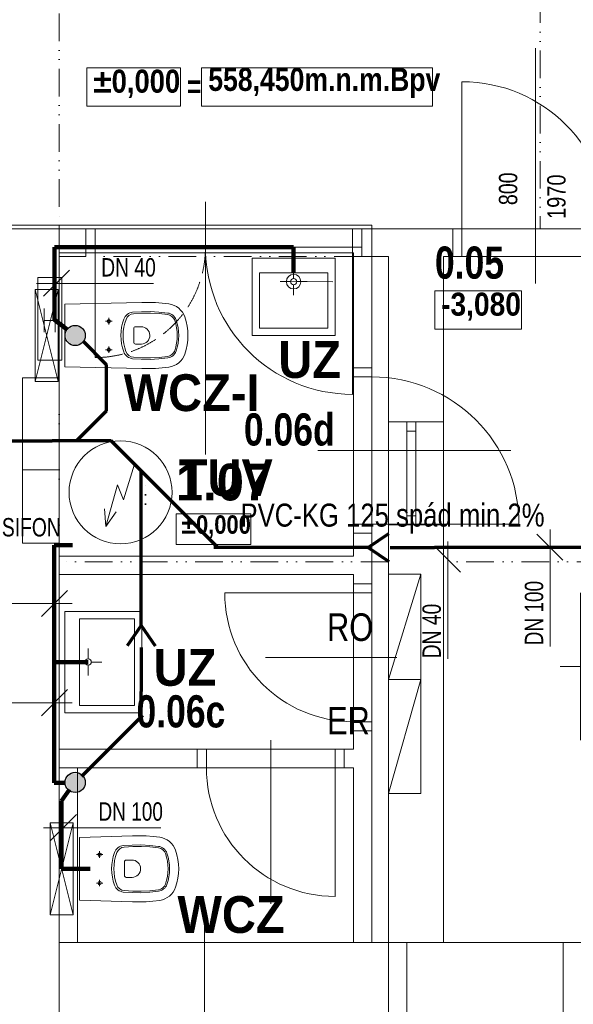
# Model space of a CAD drawing. Header units: millimetres. Extents: x -18273 to 24357, y -63097 to -43615.
# Tile 5 of 10: x 1747 to 4758, y -59553 to -54199. Entities that reach past the tile are written whole.
import ezdxf

# ---------------------------------------------------------------- set-up
doc = ezdxf.new("R2010")
doc.units = ezdxf.units.MM
for name, pattern in [('Carkovana 2x_1_1', [200, 150, -50]), ('JIS_08_37', [50, 0, -50]), ('JIS_09_15', [300, 150, -50, 0, -50, 0, -50])]:
    doc.linetypes.add(name, pattern=pattern)
for name, color, linetype, lineweight in [('XR$1$1.PP - SLEPY_1', 7, 'Continuous', 25), ('XR$2$KANALIZACE_1', 7, 'Continuous', 25), ('XR$3$1.NP - SLEPY_1', 7, 'Continuous', 25)]:
    doc.layers.add(name, color=color, linetype=linetype, lineweight=lineweight)
doc.styles.add('ARIAL', font='ARIAL.TTF')
doc.styles.add('Arial Black', font='Arial Black')
doc.styles.add('ARIALNARROW', font='ARIALN.TTF')

# ---------------------------------------------------------------- blocks, each defined once
blk = doc.blocks.new('KOMPLEXNÍ OBJEKT_4')
at = {"layer": 'XR$1$1.PP - SLEPY_1', "color": 251, "linetype": 'Continuous', "lineweight": 13}
for p, q in [((1992.2, -57416.9), (1992.2, -57967.7)), ((1992.2, -57416.9), (2412.2, -57416.9)), ((2412.2, -57967.7), (2412.2, -57416.9)), ((2072.2, -57456.9), (2372.2, -57456.9)), ((2072.2, -57927.7), (2072.2, -57456.9)), ((2372.2, -57456.9), (2372.2, -57927.7)), ((2119.3, -57675.1), (2119.3, -57618.4)), ((2102.2, -57692.3), (1992.2, -57692.3)), ((2119.3, -57709.5), (2119.3, -57766.2)), ((2136.5, -57692.3), (2193.2, -57692.3)), ((2372.2, -57927.7), (2072.2, -57927.7)), ((1992.2, -57967.7), (2336.2, -57967.7)), ((1992.2, -57967.7), (2412.2, -57967.7))]:
    blk.add_line(p, q, dxfattribs=at)
blk.add_arc((2119.3, -57692.3), 17.2, 270.0000172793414, 269.9999999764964, dxfattribs=at)
blk = doc.blocks.new('KOMPLEXNÍ OBJEKT_11')
at = {"layer": 'XR$1$1.PP - SLEPY_1', "color": 251, "linetype": 'Continuous', "lineweight": 13}
blk.add_line((2072.2, -58986.5), (2072.2, -58646.5), dxfattribs=at)
for points in [[(2072.2, -58646.5), (2361.4, -58637), (2398.3, -58636.6), (2435.2, -58637.8), (2472.1, -58640.5), (2508.7, -58644.9), (2523, -58647.9), (2536.8, -58652.8), (2549.8, -58659.6), (2561.7, -58668), (2572.4, -58678.1), (2581.5, -58689.4), (2589.1, -58701.9), (2594.9, -58715.4), (2602.4, -58740), (2607.8, -58765.2), (2611, -58790.8), (2612.1, -58816.6), (2612.3, -58816), (2611.2, -58841.8), (2607.9, -58867.3), (2602.5, -58892.5), (2595, -58917.2), (2589.3, -58930.7), (2581.8, -58943.3), (2572.6, -58954.8), (2561.9, -58964.9), (2549.9, -58973.4), (2536.9, -58980.2), (2523.1, -58985.2), (2508.7, -58988.2), (2472, -58992.5), (2435.2, -58995.3), (2398.3, -58996.5), (2361.4, -58996.1), (2072.2, -58986.5)], [(2181.7, -58747.6), (2178.4, -58746.9), (2175.7, -58745.1), (2173.9, -58742.3), (2173.2, -58739), (2173.9, -58735.7), (2175.7, -58732.9), (2178.5, -58731), (2181.8, -58730.4), (2185.1, -58731), (2187.9, -58732.9), (2189.8, -58735.7), (2190.5, -58739), (2189.8, -58742.3), (2187.9, -58745.1), (2185.1, -58747), (2181.8, -58747.6), (2181.7, -58747.6)], [(2181.9, -58756.6), (2181.9, -58739), (2181.9, -58721.4)], [(2199.5, -58739), (2181.9, -58739), (2164.2, -58739)], [(2181.7, -58902.6), (2178.4, -58901.9), (2175.7, -58900), (2173.9, -58897.3), (2173.2, -58894), (2173.9, -58890.7), (2175.7, -58887.9), (2178.5, -58886), (2181.8, -58885.4), (2185.1, -58886), (2187.9, -58887.9), (2189.8, -58890.7), (2190.5, -58894), (2189.8, -58897.3), (2187.9, -58900.1), (2185.1, -58902), (2181.8, -58902.6), (2181.7, -58902.6)], [(2181.8, -58911.6), (2181.8, -58894), (2181.8, -58876.4)], [(2199.5, -58894), (2181.8, -58894), (2164.2, -58894)]]:
    blk.add_lwpolyline(points, dxfattribs=at)
for points in [[(2501.8, -58938.7), (2454.2, -58943.9), (2406.4, -58946.3), (2358.5, -58945.9), (2310.7, -58942.7), (2302.8, -58941.3), (2295.2, -58938.9), (2288, -58935.4), (2281.3, -58930.9), (2275.3, -58925.6), (2270.2, -58919.5), (2265.9, -58912.7), (2262.7, -58905.3), (2255.9, -58883.7), (2251, -58861.6), (2248.1, -58839.1), (2247.2, -58816.4), (2248.2, -58793.8), (2251.2, -58771.3), (2256.1, -58749.1), (2263, -58727.5), (2266.2, -58720.2), (2270.5, -58713.5), (2275.6, -58707.4), (2281.6, -58702), (2288.3, -58697.6), (2295.5, -58694.1), (2303.1, -58691.7), (2311, -58690.4), (2358.7, -58687.1), (2406.5, -58686.7), (2454.3, -58689.1), (2501.8, -58694.4), (2509.4, -58696), (2516.8, -58698.6), (2523.7, -58702.2), (2530, -58706.7), (2535.7, -58712.1), (2540.6, -58718.1), (2544.6, -58724.8), (2547.7, -58732), (2554, -58752.6), (2558.5, -58773.7), (2561.2, -58795), (2562.1, -58816.5), (2561.2, -58838.1), (2558.5, -58859.4), (2553.9, -58880.5), (2547.7, -58901.1), (2544.6, -58908.3), (2540.6, -58914.9), (2535.7, -58921), (2530, -58926.3), (2523.7, -58930.9), (2516.7, -58934.5), (2509.4, -58937.1), (2501.8, -58938.7)], [(2315.5, -58935.1), (2302.5, -58932), (2290.9, -58925.5), (2281.5, -58915.9), (2275.1, -58904.2), (2268.1, -58882.9), (2263.1, -58861), (2260.1, -58838.8), (2259.2, -58816.4), (2260.2, -58794), (2263.3, -58771.8), (2268.3, -58750), (2275.3, -58728.7), (2281.8, -58717), (2291.2, -58707.5), (2302.8, -58701), (2315.8, -58698), (2362.2, -58695), (2408.7, -58694.8), (2455.1, -58697.2), (2501.3, -58702.4), (2513.9, -58705.9), (2525, -58712.8), (2533.9, -58722.3), (2539.9, -58733.9), (2546.1, -58754), (2550.5, -58774.6), (2553.2, -58795.5), (2554.1, -58816.5), (2553.2, -58837.6), (2550.5, -58858.5), (2546.1, -58879.1), (2539.9, -58899.2), (2533.9, -58910.8), (2525, -58920.3), (2513.9, -58927.1), (2501.3, -58930.7), (2455, -58935.8), (2408.5, -58938.3), (2362, -58938), (2315.5, -58935.1)], [(2317, -58779), (2317.7, -58775.2), (2319.9, -58771.9), (2323.2, -58769.7), (2327, -58769), (2356.9, -58769), (2366.1, -58769.7), (2375, -58772.2), (2383.2, -58776.3), (2390.4, -58782.1), (2396.4, -58789.1), (2401, -58797.1), (2403.8, -58805.8), (2404.9, -58815), (2404.2, -58824.2), (2401.7, -58833), (2397.5, -58841.3), (2391.8, -58848.5), (2384.8, -58854.5), (2376.8, -58859), (2368.1, -58861.9), (2358.9, -58863), (2356.9, -58863), (2327, -58863), (2323.2, -58862.2), (2319.9, -58860.1), (2317.7, -58856.8), (2317, -58853), (2317, -58779)]]:
    blk.add_lwpolyline(points, close=True, dxfattribs=at)
blk = doc.blocks.new('KOMPLEXNÍ OBJEKT_12')
at = {"layer": 'XR$1$1.PP - SLEPY_1', "color": 251, "linetype": 'Continuous', "lineweight": 13}
for p, q in [((2037.2, -58566.5), (1912.2, -58566.5)), ((1912.2, -58566.5), (2037.2, -59066.5)), ((2037.2, -58566.5), (1912.2, -59066.5)), ((1912.2, -59066.5), (1912.2, -58566.5)), ((2037.2, -59066.5), (2037.2, -58566.5)), ((2037.2, -59066.5), (1912.2, -59066.5))]:
    blk.add_line(p, q, dxfattribs=at)
blk = doc.blocks.new('KOMPLEXNÍ OBJEKT_13')
at = {"layer": 'XR$1$1.PP - SLEPY_1', "color": 251, "linetype": 'Continuous', "lineweight": 13}
for p, q in [((3011.4, -55496.7), (3462.2, -55496.7)), ((3011.4, -55496.7), (3011.4, -55916.7)), ((3236.8, -55606.7), (3236.8, -55496.7)), ((3462.2, -55496.7), (3462.2, -55840.7)), ((3462.2, -55496.7), (3462.2, -55916.7)), ((3051.4, -55576.7), (3051.4, -55876.7)), ((3422.2, -55576.7), (3051.4, -55576.7)), ((3219.6, -55623.9), (3162.9, -55623.9)), ((3254, -55623.9), (3310.7, -55623.9)), ((3422.2, -55876.7), (3422.2, -55576.7)), ((3236.8, -55641.1), (3236.8, -55697.8)), ((3051.4, -55876.7), (3422.2, -55876.7)), ((3462.2, -55916.7), (3011.4, -55916.7))]:
    blk.add_line(p, q, dxfattribs=at)
blk.add_arc((3236.8, -55623.9), 17.2, 0, 360, dxfattribs=at)
blk = doc.blocks.new('KOMPLEXNÍ OBJEKT_15')
at = {"layer": 'XR$1$1.PP - SLEPY_1', "color": 251, "linetype": 'Continuous', "lineweight": 13}
for p, q in [((1957.2, -55666.7), (1832.2, -55666.7)), ((1832.2, -55666.7), (1957.2, -56166.7)), ((1957.2, -55666.7), (1832.2, -56166.7)), ((1832.2, -56166.7), (1832.2, -55666.7)), ((1957.2, -56166.7), (1957.2, -55666.7)), ((1957.2, -56166.7), (1832.2, -56166.7))]:
    blk.add_line(p, q, dxfattribs=at)
blk = doc.blocks.new('KOMPLEXNÍ OBJEKT_16')
at = {"layer": 'XR$1$1.PP - SLEPY_1', "color": 251, "linetype": 'Continuous', "lineweight": 13}
blk.add_line((1992.2, -56086.7), (1992.2, -55746.7), dxfattribs=at)
for points in [[(1992.2, -55746.7), (2411.4, -55737.1), (2448.4, -55736.7), (2485.3, -55737.9), (2522.1, -55740.6), (2558.8, -55745), (2573.1, -55748), (2586.9, -55752.9), (2599.8, -55759.7), (2611.7, -55768.2), (2622.4, -55778.2), (2631.6, -55789.6), (2639.1, -55802.1), (2644.9, -55815.5), (2652.4, -55840.2), (2657.8, -55865.4), (2661.1, -55890.9), (2662.2, -55916.7), (2662.3, -55916.1), (2661.2, -55941.9), (2658, -55967.4), (2652.6, -55992.6), (2645.1, -56017.3), (2639.4, -56030.8), (2631.8, -56043.4), (2622.6, -56054.9), (2612, -56065), (2600, -56073.5), (2587, -56080.3), (2573.2, -56085.3), (2558.8, -56088.3), (2522.1, -56092.7), (2485.3, -56095.4), (2448.4, -56096.6), (2411.4, -56096.2), (1992.2, -56086.7)], [(2249.5, -55839.1), (2231.9, -55839.1), (2214.3, -55839.1)], [(2231.7, -55847.8), (2228.5, -55847.1), (2225.7, -55845.2), (2223.9, -55842.4), (2223.3, -55839.1), (2223.9, -55835.8), (2225.8, -55833), (2228.6, -55831.2), (2231.9, -55830.5), (2235.2, -55831.2), (2238, -55833), (2239.9, -55835.8), (2240.5, -55839.1), (2239.9, -55842.4), (2238, -55845.2), (2235.2, -55847.1), (2231.9, -55847.8), (2231.7, -55847.8)], [(2231.9, -55856.7), (2231.9, -55839.1), (2231.9, -55821.5)], [(2249.5, -55994.1), (2231.9, -55994.1), (2214.3, -55994.1)], [(2231.7, -56002.8), (2228.5, -56002.1), (2225.7, -56000.2), (2223.9, -55997.4), (2223.3, -55994.1), (2223.9, -55990.8), (2225.8, -55988), (2228.6, -55986.2), (2231.9, -55985.5), (2235.2, -55986.2), (2238, -55988), (2239.9, -55990.8), (2240.5, -55994.1), (2239.9, -55997.4), (2238, -56000.2), (2235.2, -56002.1), (2231.9, -56002.8), (2231.7, -56002.8)], [(2231.9, -56011.7), (2231.9, -55994.1), (2231.9, -55976.5)]]:
    blk.add_lwpolyline(points, dxfattribs=at)
for points in [[(2551.9, -56038.8), (2504.3, -56044), (2456.4, -56046.5), (2408.6, -56046), (2360.8, -56042.8), (2352.9, -56041.4), (2345.3, -56039), (2338, -56035.5), (2331.4, -56031.1), (2325.4, -56025.7), (2320.2, -56019.6), (2316, -56012.8), (2312.8, -56005.5), (2306, -55983.8), (2301.1, -55961.7), (2298.2, -55939.2), (2297.2, -55916.5), (2298.2, -55893.9), (2301.2, -55871.4), (2306.2, -55849.3), (2313, -55827.7), (2316.3, -55820.4), (2320.5, -55813.6), (2325.7, -55807.5), (2331.7, -55802.2), (2338.3, -55797.7), (2345.5, -55794.3), (2353.1, -55791.8), (2361, -55790.5), (2408.7, -55787.3), (2456.6, -55786.9), (2504.3, -55789.3), (2551.9, -55794.5), (2559.5, -55796.1), (2566.8, -55798.7), (2573.7, -55802.3), (2580.1, -55806.9), (2585.8, -55812.2), (2590.7, -55818.3), (2594.7, -55824.9), (2597.8, -55832.1), (2604, -55852.7), (2608.5, -55873.8), (2611.2, -55895.1), (2612.2, -55916.7), (2611.2, -55938.2), (2608.5, -55959.6), (2604, -55980.6), (2597.7, -56001.2), (2594.7, -56008.4), (2590.6, -56015.1), (2585.7, -56021.1), (2580.1, -56026.5), (2573.7, -56031), (2566.8, -56034.6), (2559.5, -56037.2), (2551.9, -56038.8)], [(2365.6, -56035.2), (2352.6, -56032.1), (2340.9, -56025.6), (2331.5, -56016.1), (2325.1, -56004.3), (2318.2, -55983), (2313.2, -55961.2), (2310.2, -55939), (2309.2, -55916.6), (2310.3, -55894.2), (2313.3, -55872), (2318.4, -55850.1), (2325.4, -55828.8), (2331.8, -55817.1), (2341.2, -55807.7), (2352.9, -55801.1), (2365.8, -55798.1), (2412.2, -55795.1), (2458.7, -55794.9), (2505.2, -55797.4), (2551.4, -55802.5), (2563.9, -55806.1), (2575.1, -55812.9), (2583.9, -55822.4), (2589.9, -55834), (2596.1, -55854.1), (2600.6, -55874.7), (2603.3, -55895.6), (2604.2, -55916.7), (2603.3, -55937.7), (2600.6, -55958.6), (2596.1, -55979.2), (2589.9, -55999.3), (2583.9, -56010.9), (2575.1, -56020.4), (2563.9, -56027.2), (2551.4, -56030.8), (2505.1, -56036), (2458.6, -56038.4), (2412.1, -56038.2), (2365.6, -56035.2)], [(2367, -55879.1), (2367.8, -55875.3), (2370, -55872), (2373.2, -55869.9), (2377, -55869.1), (2407, -55869.1), (2416.2, -55869.8), (2425, -55872.3), (2433.2, -55876.5), (2440.5, -55882.2), (2446.5, -55889.2), (2451, -55897.2), (2453.9, -55906), (2455, -55915.1), (2454.3, -55924.3), (2451.8, -55933.2), (2447.6, -55941.4), (2441.9, -55948.6), (2434.9, -55954.7), (2426.8, -55959.2), (2418.1, -55962), (2409, -55963.1), (2407, -55963.1), (2377, -55963.1), (2373.2, -55962.4), (2370, -55960.2), (2367.8, -55956.9), (2367, -55953.1), (2367, -55879.1)]]:
    blk.add_lwpolyline(points, close=True, dxfattribs=at)
blk = doc.blocks.new('KOMPLEXNÍ OBJEKT_19')
at = {"layer": 'XR$1$1.PP - SLEPY_1', "color": 138, "linetype": 'Continuous', "lineweight": 13}
for p, q in [((4797.2, -58116.7), (4797.2, -57316.7)), ((4897.2, -58116.7), (4897.2, -57316.7)), ((5597.2, -57366.7), (4797.2, -57366.7)), ((5375.8, -57716.7), (4685.8, -57716.7)), ((4797.2, -58066.7), (4897.2, -58066.7))]:
    blk.add_line(p, q, dxfattribs=at)
blk.add_arc((4897.2, -57366.7), 700, 270, 0, dxfattribs=at)
blk = doc.blocks.new('KOMPLEXNÍ OBJEKT_20')
at = {"layer": 'XR$1$1.PP - SLEPY_1', "color": 138, "linetype": 'Continuous', "lineweight": 13}
for p, q in [((3562.2, -56091.7), (3562.2, -56991.7)), ((3662.2, -56091.7), (3662.2, -56991.7)), ((3562.2, -56141.7), (3662.2, -56141.7)), ((3368.8, -56541.7), (4418.8, -56541.7)), ((3562.2, -56941.7), (3662.2, -56941.7)), ((3562.2, -56941.7), (3562.2, -56991.7)), ((3662.2, -56941.7), (4462.2, -56941.7))]:
    blk.add_line(p, q, dxfattribs=at)
blk.add_arc((3662.2, -56941.7), 800, 0, 90, dxfattribs=at)
blk = doc.blocks.new('KOMPLEXNÍ OBJEKT_24')
at = {"layer": 'XR$1$1.PP - SLEPY_1', "color": 138, "linetype": 'Continuous', "lineweight": 13}
for p, q in [((3112.2, -59006.5), (3112.2, -58117.6)), ((2712.2, -58166.7), (3512.2, -58166.7)), ((2762.2, -58166.7), (2762.2, -58266.7)), ((3462.2, -58966.7), (3462.2, -58166.7)), ((2712.2, -58266.7), (3512.2, -58266.7))]:
    blk.add_line(p, q, dxfattribs=at)
blk.add_arc((3462.2, -58266.7), 700, 180, 270, dxfattribs=at)
blk = doc.blocks.new('KOMPLEXNÍ OBJEKT_25')
at = {"layer": 'XR$1$1.PP - SLEPY_1', "color": 138, "linetype": 'Continuous', "lineweight": 13}
for p, q in [((3562.2, -58066.7), (3562.2, -57266.7)), ((3662.2, -58066.7), (3662.2, -57266.7)), ((2862.2, -57316.7), (3662.2, -57316.7)), ((3083.6, -57666.7), (3798.1, -57666.7)), ((3662.2, -58016.7), (3562.2, -58016.7))]:
    blk.add_line(p, q, dxfattribs=at)
blk.add_arc((3562.2, -57316.7), 700, 180, 270, dxfattribs=at)
blk = doc.blocks.new('VZOROVÁ ČÁRA_5')
at = {"layer": 'XR$2$KANALIZACE_1', "color": 7, "linetype": 'Continuous', "lineweight": 70}
for p, q in [((2408, -57492.9), (2408, -56652.9)), ((2408, -57492.9), (2331.8, -57604.5)), ((2408, -57492.9), (2484.2, -57604.5)), ((2408, -57612.9), (2408, -57852.9)), ((2408, -57990.2), (2408, -57852.9))]:
    blk.add_line(p, q, dxfattribs=at)
blk = doc.blocks.new('VZOROVÁ ČÁRA_6')
at = {"layer": 'XR$2$KANALIZACE_1', "color": 7, "linetype": 'Continuous', "lineweight": 70}
for p, q in [((1564.1, -56490.3), (1675.7, -56414.1)), ((1564.1, -56490.3), (724.1, -56490.3)), ((1564.1, -56490.3), (1675.7, -56566.5)), ((1684.1, -56490.3), (1924.1, -56490.3)), ((2245.3, -56490.3), (1924.1, -56490.3))]:
    blk.add_line(p, q, dxfattribs=at)
blk = doc.blocks.new('VZOROVÁ ČÁRA_7')
at = {"layer": 'XR$2$KANALIZACE_1', "color": 7, "linetype": 'Continuous', "lineweight": 70}
for p, q in [((3642.3, -57069.5), (3753.9, -56993.3)), ((4842.3, -57069.5), (4953.9, -56993.3)), ((6042.3, -57069.5), (6153.9, -56993.3)), ((3642.3, -57069.5), (2802.3, -57069.5)), ((3642.3, -57069.5), (3753.9, -57145.7)), ((3762.3, -57069.5), (4002.3, -57069.5)), ((4842.3, -57069.5), (4002.3, -57069.5)), ((4842.3, -57069.5), (4953.9, -57145.7)), ((4962.3, -57069.5), (5202.3, -57069.5)), ((6042.3, -57069.5), (5202.3, -57069.5)), ((6042.3, -57069.5), (6153.9, -57145.7)), ((6162.3, -57069.5), (6402.3, -57069.5)), ((6788.8, -57069.5), (6402.3, -57069.5))]:
    blk.add_line(p, q, dxfattribs=at)

msp = doc.modelspace()

# ---------------------------------------------------------------- hatches: boundary and pattern name
at = {"layer": 'XR$2$KANALIZACE_1', "linetype": 'Continuous', "lineweight": 25}
for points in [[(2049, -55866.7), (2035.5, -55868.5), (2023, -55874), (2012.5, -55882.5), (2004.6, -55893.7), (2000.1, -55906.5), (1999.1, -55920.1), (2001.9, -55933.4), (2008.2, -55945.5), (2017.5, -55955.5), (2029.1, -55962.5), (2042.2, -55966.2), (2055.8, -55966.2), (2068.9, -55962.5), (2080.6, -55955.5), (2089.9, -55945.5), (2096.1, -55933.4), (2098.9, -55920.1), (2098, -55906.5), (2093.4, -55893.7), (2085.6, -55882.5), (2075, -55874), (2062.5, -55868.5)], [(2049.1, -58296.7), (2035.6, -58298.5), (2023.1, -58304), (2012.5, -58312.5), (2004.7, -58323.7), (2000.1, -58336.5), (1999.2, -58350.1), (2002, -58363.4), (2008.2, -58375.5), (2017.5, -58385.5), (2029.2, -58392.5), (2042.3, -58396.2), (2055.9, -58396.2), (2069, -58392.5), (2080.6, -58385.5), (2089.9, -58375.5), (2096.2, -58363.4), (2099, -58350.1), (2098, -58336.5), (2093.5, -58323.7), (2085.6, -58312.5), (2075.1, -58304), (2062.6, -58298.5)]]:
    msp.add_hatch(color=253, dxfattribs=at).paths.add_polyline_path(points)

# ---------------------------------------------------------------- linework, layer by layer
at = {"layer": 'XR$1$1.PP - SLEPY_1', "color": 138, "linetype": 'JIS_09_15', "lineweight": 13}
for p, q in [((1961.7, -54166.7), (1961.7, -55316.7)), ((1962.2, -56146.7), (1962.2, -57046.7))]:
    msp.add_line(p, q, dxfattribs=at)
at = {"layer": 'XR$1$1.PP - SLEPY_1', "color": 138, "linetype": 'Continuous', "lineweight": 13}
for p, q in [((1662.2, -55316.7), (1962.2, -55316.7)), ((1962.2, -55316.7), (3662.2, -55316.7)), ((1962.2, -56146.7), (1962.2, -55316.7)), ((3662.2, -55316.7), (3662.2, -56091.7)), ((3562.2, -55466.7), (1962.2, -55466.7)), ((3562.2, -56091.7), (3562.2, -55466.7)), ((3562.2, -56091.7), (3662.2, -56091.7)), ((1762.2, -57046.7), (1762.2, -56146.7)), ((1762.2, -56146.7), (1962.2, -56146.7)), ((1962.2, -56146.7), (1962.2, -56646.7)), ((1962.2, -56646.7), (1762.2, -56646.7)), ((3562.2, -56991.7), (3662.2, -56991.7)), ((3562.2, -57116.7), (3562.2, -56991.7)), ((3662.2, -56991.7), (3662.2, -57266.7)), ((1962.2, -57046.7), (1762.2, -57046.7)), ((1962.2, -57046.7), (1962.2, -57146.7)), ((3562.2, -57116.7), (1962.2, -57116.7)), ((1962.2, -57246.7), (1962.2, -57146.7)), ((3562.2, -57216.7), (1962.2, -57216.7)), ((3562.2, -57266.7), (3562.2, -57216.7)), ((1962.2, -59216.7), (1962.2, -57246.7)), ((3662.2, -57266.7), (3562.2, -57266.7)), ((3562.2, -58066.7), (3662.2, -58066.7)), ((3562.2, -58166.7), (3562.2, -58066.7)), ((3662.2, -58066.7), (3662.2, -59216.7)), ((2712.2, -58166.7), (1962.2, -58166.7)), ((2712.2, -58266.7), (2712.2, -58166.7)), ((3562.2, -58166.7), (3512.2, -58166.7)), ((3512.2, -58266.7), (3512.2, -58166.7)), ((2712.2, -58266.7), (1962.2, -58266.7)), ((2062.2, -59216.7), (2062.2, -58266.7)), ((3562.2, -58266.7), (3512.2, -58266.7)), ((3562.2, -58266.7), (3562.2, -59216.7)), ((1962.2, -59216.7), (3851.6, -59216.7)), ((3851.6, -59216.7), (4701.6, -59216.7)), ((3851.6, -59216.7), (3851.6, -59666.7)), ((4701.6, -59666.7), (4701.6, -59216.7)), ((4701.6, -59216.7), (6427.2, -59216.7))]:
    msp.add_line(p, q, dxfattribs=at)
at = {"layer": 'XR$1$1.PP - SLEPY_1', "color": 251, "linetype": 'Continuous', "lineweight": 13}
msp.add_line((3176.7, -55623.9), (3449.3, -55624.5), dxfattribs=at)
at = {"layer": 'XR$1$1.PP - SLEPY_1', "color": 250, "linetype": 'Continuous', "lineweight": 13}
for p, q in [((2371.4, -56616.7), (2312.5, -56810.5)), ((2278.4, -56728.6), (2215, -56955.8)), ((2312.5, -56810.5), (2278.4, -56728.6)), ((2215, -56955.8), (2208.4, -56858.4)), ((2215, -56955.8), (2271.1, -56875.9))]:
    msp.add_line(p, q, dxfattribs=at)
at = {"layer": 'XR$1$1.PP - SLEPY_1', "color": 138, "linetype": 'Continuous', "lineweight": 13}
msp.add_lwpolyline([(4005.3, -55882.8), (4475.3, -55882.8), (4475.3, -55674.4), (4005.3, -55674.4), (4005.3, -55882.8)], dxfattribs=at)
at = {"layer": 'XR$1$1.PP - SLEPY_1', "color": 251, "linetype": 'Continuous', "lineweight": 13}
msp.add_circle((3236.9, -55624), 39.4, dxfattribs=at)
at = {"layer": 'XR$1$1.PP - SLEPY_1', "color": 250, "linetype": 'Continuous', "lineweight": 13}
msp.add_circle((2295.4, -56769.5), 280, dxfattribs=at)
at = {"layer": 'XR$2$KANALIZACE_1', "color": 7, "linetype": 'Continuous', "lineweight": 100}
for p, q in [((3236.8, -55436.7), (1936, -55436.7)), ((1936, -55436.7), (1936, -55831.2)), ((3236.8, -55576.7), (3236.8, -55436.7)), ((1936, -55831.2), (2005.1, -55883.5)), ((1934.1, -57692.3), (1934.1, -57057.1)), ((1934.1, -57057.1), (2034.1, -57057.1)), ((1934.1, -58348.9), (1934.1, -57692.3)), ((1934.1, -57692.3), (2119.3, -57692.3)), ((1994.1, -58348.9), (1934.1, -58348.9)), ((1974.7, -58446.5), (2017.5, -58385.5)), ((1974.7, -58816.5), (1974.7, -58446.5)), ((2131.2, -58816.5), (1974.7, -58816.5))]:
    msp.add_line(p, q, dxfattribs=at)
at = {"layer": 'XR$2$KANALIZACE_1', "color": 7, "linetype": 'Continuous', "lineweight": 18}
for p, q in [((2017.3, -55561.7), (1875.8, -55703.2)), ((1838.6, -55634), (2475.5, -55634)), ((4559.8, -56996.7), (4701.2, -57138.2)), ((4632, -57608.4), (4632, -56971.5)), ((4003.1, -57062.3), (4144.6, -57203.8)), ((4075.3, -57674), (4075.3, -57037.1)), ((2006.4, -57302.4), (1864.9, -57443.9)), ((1394.7, -57374.7), (2031.6, -57374.7)), ((2006.4, -57842.4), (1864.9, -57983.9)), ((1394.7, -57914.7), (2031.6, -57914.7)), ((2056, -58520.7), (1914.5, -58662.2)), ((1877.3, -58593), (2514.2, -58593))]:
    msp.add_line(p, q, dxfattribs=at)
at = {"layer": 'XR$2$KANALIZACE_1', "color": 7, "linetype": 'Continuous', "lineweight": 70}
for p, q in [((2089.9, -55945.5), (2218, -56073.6)), ((2218, -56073.6), (2218, -56327.6)), ((2824.6, -57069.5), (2245.3, -56490.3)), ((2085.6, -58312.5), (2417, -57981.2))]:
    msp.add_line(p, q, dxfattribs=at)
at = {"layer": 'XR$2$KANALIZACE_1', "color": 7, "linetype": 'JIS_08_37', "lineweight": 35}
msp.add_line((2430.5, -56833.8), (2430.5, -56726.2), dxfattribs=at)
at = {"layer": 'XR$2$KANALIZACE_1', "color": 7, "linetype": 'Continuous', "lineweight": 70}
msp.add_lwpolyline([(2218, -56327.6), (2055.3, -56490.3), (2055.3, -56490.3)], dxfattribs=at)
at = {"layer": 'XR$2$KANALIZACE_1', "color": 7, "linetype": 'Continuous', "lineweight": 25}
for centre in [(2049, -55916.7), (2049, -55916.7), (2049.1, -58346.7), (2049.1, -58346.7)]:
    msp.add_circle(centre, 55, dxfattribs=at)
at = {"layer": 'XR$3$1.NP - SLEPY_1', "color": 138, "linetype": 'JIS_09_15', "lineweight": 13}
for p, q in [((4577.2, -53166.7), (4577.2, -55336.7)), ((3607.2, -55486.7), (2107.2, -55486.7)), ((3752.2, -57146.7), (1962.2, -57146.7)), ((6427.2, -57146.7), (4052.2, -57146.7))]:
    msp.add_line(p, q, dxfattribs=at)
at = {"layer": 'XR$3$1.NP - SLEPY_1', "color": 138, "linetype": 'Continuous', "lineweight": 13}
for p, q in [((4552.2, -54353.9), (4552.2, -55634.8)), ((4152.2, -55336.7), (4152.2, -54536.7)), ((2757.2, -56563), (2757.2, -55190.7)), ((1962.2, -55336.7), (1662.2, -55336.7)), ((1962.2, -55336.7), (2107.2, -55336.7)), ((2107.2, -55486.7), (2107.2, -55336.7)), ((2107.2, -55336.7), (3607.2, -55336.7)), ((2157.2, -55436.7), (2157.2, -55336.7)), ((3557.2, -55436.7), (3557.2, -55336.7)), ((3607.2, -55486.7), (3607.2, -55336.7)), ((4102.2, -55336.7), (3607.2, -55336.7)), ((4102.2, -55486.7), (4102.2, -55336.7)), ((5002.2, -55336.7), (4102.2, -55336.7)), ((4152.2, -55486.7), (4152.2, -55336.7)), ((3607.2, -55436.7), (2107.2, -55436.7)), ((2157.2, -55436.7), (2157.2, -56036.7)), ((3557.2, -55436.7), (3557.2, -56236.7)), ((2107.2, -55486.7), (1962.2, -55486.7)), ((1962.2, -55601.6), (1962.2, -55486.7)), ((3752.2, -55486.7), (3607.2, -55486.7)), ((3752.2, -56386.7), (3752.2, -55486.7)), ((4052.2, -56386.7), (4052.2, -55486.7)), ((4052.2, -55486.7), (4102.2, -55486.7)), ((5002.2, -55486.7), (4102.2, -55486.7)), ((1966.1, -55601.6), (1846.1, -55601.6)), ((1846.1, -55601.6), (1846.1, -56051.6)), ((1966.1, -55601.6), (1976.1, -55601.6)), ((1976.1, -55601.6), (1976.1, -56051.6)), ((1880.3, -55769.3), (1880.3, -55899.3)), ((1940.3, -55769.3), (1940.3, -55899.3)), ((1880.3, -55834.3), (1940.3, -55834.3)), ((1846.1, -56051.6), (1966.1, -56051.6)), ((1962.2, -59666.7), (1962.2, -56051.6)), ((1976.1, -56051.6), (1966.1, -56051.6)), ((4052.2, -56386.7), (3752.2, -56386.7)), ((3752.2, -56386.7), (3752.2, -56946.7)), ((3852.2, -56386.7), (3852.2, -56946.7)), ((3902.2, -56386.7), (3902.2, -56946.7)), ((4052.2, -56386.7), (4052.2, -56946.7)), ((3852.2, -56436.7), (3902.2, -56436.7)), ((3852.2, -56896.7), (3902.2, -56896.7)), ((3752.2, -59666.7), (3752.2, -56946.7)), ((4052.2, -56946.7), (3752.2, -56946.7)), ((4052.2, -59216.7), (4052.2, -56946.7)), ((3752.2, -57786.7), (3752.2, -57214.6)), ((3752.2, -57214.6), (3927.9, -57214.6)), ((3752.2, -57786.7), (3927.9, -57214.6)), ((3927.9, -57214.6), (3927.9, -57786.7)), ((3927.9, -57786.7), (3752.2, -57786.7)), ((3752.2, -57786.7), (3752.2, -58406.7)), ((3927.9, -57786.7), (3752.2, -57786.7)), ((3752.2, -58406.7), (3927.9, -57786.7)), ((3927.9, -58406.7), (3927.9, -57786.7)), ((3752.2, -58406.7), (3927.9, -58406.7)), ((2752.2, -60121.9), (2752.2, -59077.1)), ((6427.2, -59216.7), (4052.2, -59216.7))]:
    msp.add_line(p, q, dxfattribs=at)
for points in [[(2111.4, -54670.4), (2620.9, -54670.4), (2620.9, -54462), (2111.4, -54462), (2111.4, -54670.4)], [(2736.5, -54670.4), (3992.6, -54670.4), (3992.6, -54462), (2736.5, -54462), (2736.5, -54670.4)], [(2597.3, -57053.7), (3004.9, -57053.7), (3004.9, -56887.1), (2597.3, -56887.1), (2597.3, -57053.7)]]:
    msp.add_lwpolyline(points, dxfattribs=at)
for centre, start, end in [((4152.2, -55336.7), 0, 90), ((3557.2, -55436.7), 180, 270)]:
    msp.add_arc(centre, 800, start, end, dxfattribs=at)
at = {"layer": 'XR$3$1.NP - SLEPY_1', "color": 138, "linetype": 'Carkovana 2x_1_1', "lineweight": 13}
msp.add_arc((2157.2, -55436.7), 600, 270, 0, dxfattribs=at)

# ---------------------------------------------------------------- block references
at = {"layer": 'XR$1$1.PP - SLEPY_1', "color": 251, "linetype": 'Continuous', "lineweight": 13}
for name in ['KOMPLEXNÍ OBJEKT_13', 'KOMPLEXNÍ OBJEKT_15', 'KOMPLEXNÍ OBJEKT_16', 'KOMPLEXNÍ OBJEKT_4', 'KOMPLEXNÍ OBJEKT_12', 'KOMPLEXNÍ OBJEKT_11']:
    msp.add_blockref(name, (0, 0), dxfattribs=at)
at = {"layer": 'XR$1$1.PP - SLEPY_1', "color": 138, "linetype": 'Continuous', "lineweight": 13}
for name in ['KOMPLEXNÍ OBJEKT_20', 'KOMPLEXNÍ OBJEKT_25', 'KOMPLEXNÍ OBJEKT_19', 'KOMPLEXNÍ OBJEKT_24']:
    msp.add_blockref(name, (0, 0), dxfattribs=at)
at = {"layer": 'XR$2$KANALIZACE_1', "color": 7, "linetype": 'Continuous', "lineweight": 70}
for name in ['VZOROVÁ ČÁRA_6', 'VZOROVÁ ČÁRA_5', 'VZOROVÁ ČÁRA_7']:
    msp.add_blockref(name, (0, 0), dxfattribs=at)

# ---------------------------------------------------------------- texts
at = {"layer": 'XR$1$1.PP - SLEPY_1', "color": 138, "linetype": 'Continuous', "lineweight": 35, "char_height": 175, "attachment_point": 7, "style": 'Arial Black'}
for s, insert, width in [('\\W0.69;0.05', (4005.3, -55610.3), 456.843), ('\\W0.69;0.06d', (2966.5, -56517.5), 570.042), ('\\W0.69;0.06c', (2382.2, -58050.3), 570.042)]:
    msp.add_mtext(s, dxfattribs=dict(at, insert=insert, width=width))
at = {"layer": 'XR$1$1.PP - SLEPY_1', "color": 138, "linetype": 'Continuous', "lineweight": 13, "insert": (4038.6, -55836.9), "char_height": 125, "width": 503.594, "attachment_point": 7, "style": 'ARIALNARROW'}
msp.add_mtext('\\W1.07;\\fArial Narrow|i0|b1|c0|p0;-3,080', dxfattribs=at)
at = {"layer": 'XR$2$KANALIZACE_1', "color": 7, "linetype": 'Continuous', "lineweight": 18, "char_height": 100, "attachment_point": 9, "style": 'ARIAL'}
for s, insert, width, rotation in [('\\W0.75;DN 40', (2487.3, -55597.3), 336.366, 360), ('\\W0.75;SIFON', (1970.5, -57010.7), 357.374, 0), ('\\W0.74;DN 100', (4595.3, -57250.9), 394.554, 90), ('\\W0.75;DN 40', (4038.7, -57375.2), 336.366, 90), ('\\W0.74;DN 100', (2526, -58556.3), 394.554, 360)]:
    msp.add_mtext(s, dxfattribs=dict(at, insert=insert, width=width, rotation=rotation))
at = {"layer": 'XR$2$KANALIZACE_1', "color": 7, "linetype": 'Continuous', "lineweight": 35, "char_height": 200, "attachment_point": 7, "style": 'Arial Black'}
for s, insert, width in [('\\W0.80;UZ', (3153.4, -56150.2), 429.333), ('\\W0.80;WCZ-I', (2312.9, -56330.4), 802.667), ('\\W0.80;TUV', (2612.3, -56792.3), 602.667), ('\\W0.80;UZ', (2475.5, -57824.3), 429.333), ('\\W0.80;WCZ', (2605.3, -59168), 640)]:
    msp.add_mtext(s, dxfattribs=dict(at, insert=insert, width=width))
at = {"layer": 'XR$2$KANALIZACE_1', "color": 7, "linetype": 'Continuous', "lineweight": 13, "insert": (2947.7, -56993.6), "char_height": 125, "width": 1709.952, "attachment_point": 7, "style": 'ARIAL'}
msp.add_mtext('\\A1;{\\fArial|i0|b0;\\H125.000000;\\W0.800000;\\C7;PVC-KG 125 spád min.2%}\\P', dxfattribs=at)
at = {"layer": 'XR$3$1.NP - SLEPY_1', "color": 138, "linetype": 'Continuous', "lineweight": 13, "attachment_point": 7, "style": 'ARIALNARROW'}
for s, insert, char_height, width in [('\\W1.04;\\fArial Narrow|i0|b1|c0|p0;±0,000', (2147.5, -54624.5), 125, 538.304), ('\\W1.01;\\fArial Narrow|i0|b1|c0|p0;558,450m.n.m.Bpv', (2772.6, -54624.5), 125, 1283.399), ('\\W0.93;\\fArial Narrow|i0|b1|c0|p0;=', (2657, -54624.5), 125, 137.661), ('\\W1.04;\\fArial Narrow|i0|b1|c0|p0;±0,000', (2626.2, -57017.1), 100, 430.643)]:
    msp.add_mtext(s, dxfattribs=dict(at, insert=insert, char_height=char_height, width=width))
at = {"layer": 'XR$3$1.NP - SLEPY_1', "color": 138, "linetype": 'Continuous', "lineweight": 18, "char_height": 100, "attachment_point": 5, "rotation": 90, "style": 'ARIALNARROW'}
for s, insert, width in [('\\W0.93;800', (4403.6, -55118.9), 225.547), ('\\W0.95;1970', (4666.3, -55162.1), 295.658)]:
    msp.add_mtext(s, dxfattribs=dict(at, insert=insert, width=width))
at = {"layer": 'XR$3$1.NP - SLEPY_1', "color": 138, "linetype": 'Continuous', "lineweight": 35, "insert": (2597.3, -56613.7), "char_height": 200, "width": 627.778, "attachment_point": 1, "style": 'Arial Black'}
msp.add_mtext('\\W0.83;1.07', dxfattribs=at)
at = {"layer": 'XR$3$1.NP - SLEPY_1', "color": 138, "linetype": 'Continuous', "lineweight": 25, "char_height": 150, "attachment_point": 7, "style": 'ARIAL'}
for s, insert, width in [('\\W0.80;RO', (3418.1, -57579.6), 311.744), ('\\W0.80;ER', (3418.1, -58086.2), 293.877)]:
    msp.add_mtext(s, dxfattribs=dict(at, insert=insert, width=width))

doc.saveas('drawing.dxf')
